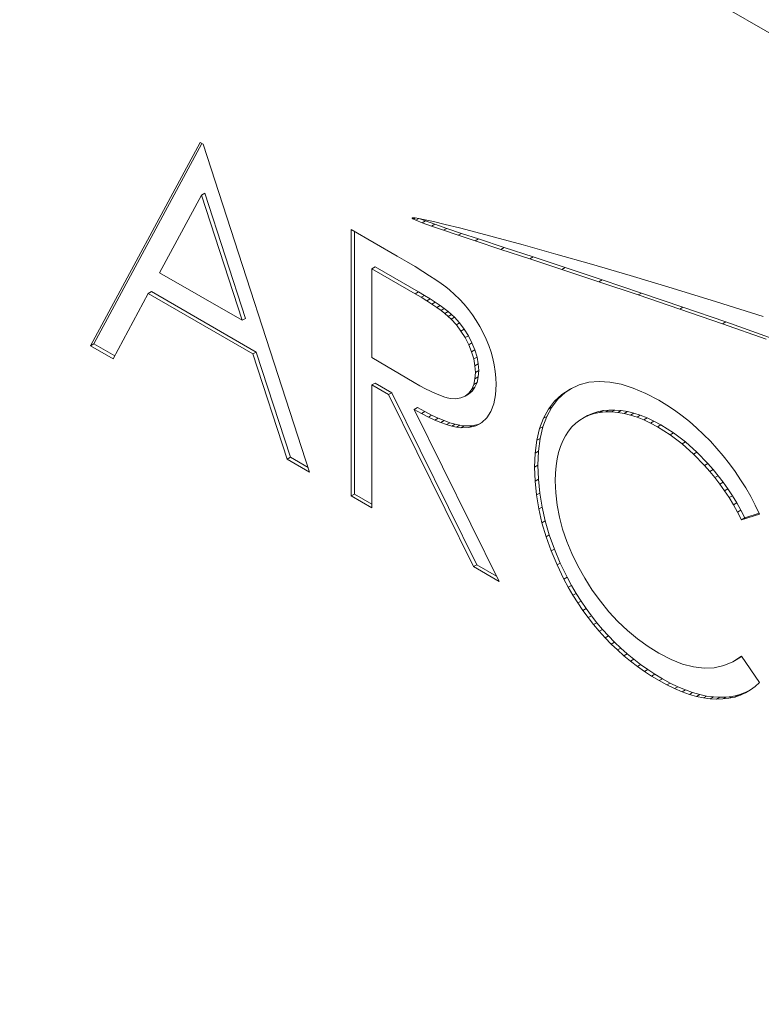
# Model space of a CAD drawing. Header units: inches. Extents: x 0.2 to 16.3, y 0.2 to 11.5.
# Tile 4 of 22: x 0.935 to 1.143, y 2.082 to 2.359. Entities that reach past the tile are written whole.
import ezdxf

# ---------------------------------------------------------------- set-up
doc = ezdxf.new("R2010")
doc.units = ezdxf.units.IN
doc.header["$MEASUREMENT"] = 0

msp = doc.modelspace()

# ---------------------------------------------------------------- linework, layer by layer
at = {"color": 7, "linetype": 'Continuous', "lineweight": 15}
for p, q in [((0.93466, 2.47684), (2.72222, 1.4449)), ((0.98542, 2.32428), (0.9546, 2.26706)), ((0.98591, 2.324), (0.95553, 2.2676)), ((0.98625, 2.3238), (0.98542, 2.32428)), ((1.01623, 2.23149), (0.98625, 2.3238)), ((0.98577, 2.30946), (0.97401, 2.2876)), ((0.9867, 2.31), (0.98577, 2.30946)), ((0.99722, 2.2742), (0.98577, 2.30946)), ((0.99815, 2.27473), (0.9867, 2.31)), ((1.04518, 2.30305), (1.04504, 2.30297)), ((1.04506, 2.30301), (1.04504, 2.30297)), ((1.04504, 2.30297), (1.04507, 2.30292)), ((1.04513, 2.30304), (1.04506, 2.30301)), ((1.04532, 2.30306), (1.04507, 2.30292)), ((1.04507, 2.30292), (1.04523, 2.30279)), ((1.0453, 2.30306), (1.04513, 2.30304)), ((1.04566, 2.30304), (1.04523, 2.30279)), ((1.04593, 2.30302), (1.0453, 2.30306)), ((1.04605, 2.303), (1.04546, 2.30266)), ((1.04693, 2.30286), (1.04593, 2.30302)), ((1.04523, 2.30279), (1.04546, 2.30266)), ((1.04546, 2.30266), (1.04611, 2.30236)), ((1.04697, 2.30286), (1.04611, 2.30236)), ((1.04611, 2.30236), (1.04789, 2.30165)), ((1.04872, 2.30252), (1.04693, 2.30286)), ((1.04728, 2.3028), (1.04882, 2.30218)), ((1.04882, 2.30218), (1.04789, 2.30165)), ((1.04789, 2.30165), (1.05051, 2.3007)), ((1.05107, 2.302), (1.04872, 2.30252)), ((1.04882, 2.30218), (1.05143, 2.30124)), ((1.05143, 2.30124), (1.05051, 2.3007)), ((1.05051, 2.3007), (1.0539, 2.29953)), ((1.0544, 2.30121), (1.05107, 2.302)), ((1.05143, 2.30124), (1.05482, 2.30007)), ((1.05838, 2.30022), (1.0544, 2.30121)), ((1.063, 2.29903), (1.05838, 2.30022)), ((1.04089, 2.29226), (1.02789, 2.29977)), ((1.02789, 2.29977), (1.02789, 2.22476)), ((1.02882, 2.29923), (1.02882, 2.22529)), ((1.05482, 2.30007), (1.0539, 2.29953)), ((1.0539, 2.29953), (1.05801, 2.29814)), ((1.05482, 2.30007), (1.05894, 2.29868)), ((1.05894, 2.29868), (1.05801, 2.29814)), ((1.05801, 2.29814), (1.0628, 2.29655)), ((1.05894, 2.29868), (1.06373, 2.29709)), ((1.06821, 2.29764), (1.063, 2.29903)), ((1.07635, 2.29542), (1.06821, 2.29764)), ((1.06373, 2.29709), (1.0628, 2.29655)), ((1.0628, 2.29655), (1.07, 2.29417)), ((1.06373, 2.29709), (1.07093, 2.29471)), ((1.07093, 2.29471), (1.07, 2.29417)), ((1.07093, 2.29471), (1.07909, 2.29203)), ((1.08548, 2.29285), (1.07635, 2.29542)), ((1.04349, 2.29074), (1.04089, 2.29226)), ((1.07, 2.29417), (1.07816, 2.29149)), ((1.07909, 2.29203), (1.07816, 2.29149)), ((1.07909, 2.29203), (1.08808, 2.28906)), ((1.09552, 2.28997), (1.08548, 2.29285)), ((1.03465, 2.28924), (1.03372, 2.28871)), ((1.04683, 2.28221), (1.03465, 2.28924)), ((1.04589, 2.28932), (1.04349, 2.29074)), ((1.04805, 2.28798), (1.04589, 2.28932)), ((1.07816, 2.29149), (1.08715, 2.28853)), ((1.08808, 2.28906), (1.08715, 2.28853)), ((1.08808, 2.28906), (1.0985, 2.2856)), ((1.10639, 2.28677), (1.09552, 2.28997)), ((0.97401, 2.2876), (0.99722, 2.2742)), ((1.03372, 2.28871), (1.03372, 2.2637)), ((1.0459, 2.28168), (1.03372, 2.28871)), ((1.05, 2.28675), (1.04805, 2.28798)), ((1.05173, 2.2856), (1.05, 2.28675)), ((1.08715, 2.28853), (1.09757, 2.28507)), ((1.11821, 2.28322), (1.10639, 2.28677)), ((1.05324, 2.28456), (1.05173, 2.2856)), ((1.05454, 2.2836), (1.05324, 2.28456)), ((1.05561, 2.28274), (1.05454, 2.2836)), ((1.0985, 2.2856), (1.09757, 2.28507)), ((1.09757, 2.28507), (1.10869, 2.28134)), ((1.0985, 2.2856), (1.10961, 2.28187)), ((0.96097, 2.26339), (0.97084, 2.28173)), ((0.97177, 2.28227), (0.97084, 2.28173)), ((0.97084, 2.28173), (1.00029, 2.26473)), ((0.97177, 2.28227), (1.00122, 2.26527)), ((1.04683, 2.28221), (1.0459, 2.28168)), ((1.0476, 2.28068), (1.0459, 2.28168)), ((1.04853, 2.28121), (1.04683, 2.28221)), ((1.04853, 2.28121), (1.0476, 2.28068)), ((1.05012, 2.28024), (1.04853, 2.28121)), ((1.05702, 2.28149), (1.05561, 2.28274)), ((1.05838, 2.28015), (1.05702, 2.28149)), ((1.10961, 2.28187), (1.10869, 2.28134)), ((1.10869, 2.28134), (1.12034, 2.27738)), ((1.10961, 2.28187), (1.12127, 2.27791)), ((1.13071, 2.27938), (1.11821, 2.28322)), ((1.04919, 2.2797), (1.0476, 2.28068)), ((1.05012, 2.28024), (1.04919, 2.2797)), ((1.05065, 2.27875), (1.04919, 2.2797)), ((1.05158, 2.27929), (1.05012, 2.28024)), ((1.05158, 2.27929), (1.05065, 2.27875)), ((1.05199, 2.27783), (1.05065, 2.27875)), ((1.05292, 2.27837), (1.05158, 2.27929)), ((1.05292, 2.27837), (1.05199, 2.27783)), ((1.05411, 2.27749), (1.05292, 2.27837)), ((1.05967, 2.27875), (1.05838, 2.28015)), ((1.06088, 2.27728), (1.05967, 2.27875)), ((1.1438, 2.27528), (1.13071, 2.27938)), ((1.05319, 2.27696), (1.05199, 2.27783)), ((1.05411, 2.27749), (1.05319, 2.27696)), ((1.05427, 2.27611), (1.05319, 2.27696)), ((1.05519, 2.27665), (1.05411, 2.27749)), ((1.05519, 2.27665), (1.05427, 2.27611)), ((1.05522, 2.27529), (1.05427, 2.27611)), ((1.05614, 2.27583), (1.05519, 2.27665)), ((1.05614, 2.27583), (1.05522, 2.27529)), ((1.05605, 2.27451), (1.05522, 2.27529)), ((1.05698, 2.27505), (1.05614, 2.27583)), ((1.06202, 2.27573), (1.06088, 2.27728)), ((1.0631, 2.27412), (1.06202, 2.27573)), ((1.12127, 2.27791), (1.12034, 2.27738)), ((1.12034, 2.27738), (1.13239, 2.27321)), ((1.12127, 2.27791), (1.13332, 2.27375)), ((0.99815, 2.27473), (0.99722, 2.2742)), ((1.05698, 2.27505), (1.05605, 2.27451)), ((1.05751, 2.27292), (1.05605, 2.27451)), ((1.05843, 2.27345), (1.05698, 2.27505)), ((1.05843, 2.27345), (1.05751, 2.27292)), ((1.05881, 2.27119), (1.05751, 2.27292)), ((1.05973, 2.27172), (1.05843, 2.27345)), ((1.06412, 2.27244), (1.0631, 2.27412)), ((1.06505, 2.27068), (1.06412, 2.27244)), ((1.13332, 2.27375), (1.13239, 2.27321)), ((1.13239, 2.27321), (1.1447, 2.26887)), ((1.13332, 2.27375), (1.14563, 2.26941)), ((1.05973, 2.27172), (1.05881, 2.27119)), ((1.05996, 2.26933), (1.05881, 2.27119)), ((1.06089, 2.26987), (1.05973, 2.27172)), ((1.06089, 2.26987), (1.05996, 2.26933)), ((1.06191, 2.26787), (1.06089, 2.26987)), ((1.06591, 2.26889), (1.06505, 2.27068)), ((0.95553, 2.2676), (0.9546, 2.26706)), ((0.9546, 2.26706), (0.96097, 2.26339)), ((0.95553, 2.2676), (0.96141, 2.26421)), ((1.06098, 2.26734), (1.05996, 2.26933)), ((1.06191, 2.26787), (1.06098, 2.26734)), ((1.0618, 2.26531), (1.06098, 2.26734)), ((1.06273, 2.26585), (1.06191, 2.26787)), ((1.06665, 2.26708), (1.06591, 2.26889)), ((1.06728, 2.26528), (1.06665, 2.26708)), ((1.00122, 2.26527), (1.00029, 2.26473)), ((1.00029, 2.26473), (1.00989, 2.23514)), ((1.00122, 2.26527), (1.01082, 2.23568)), ((1.06273, 2.26585), (1.0618, 2.26531)), ((1.0624, 2.26333), (1.0618, 2.26531)), ((1.06333, 2.26387), (1.06273, 2.26585)), ((1.06778, 2.26347), (1.06728, 2.26528)), ((1.03372, 2.2637), (1.04561, 2.25673)), ((1.06333, 2.26387), (1.0624, 2.26333)), ((1.06275, 2.2614), (1.0624, 2.26333)), ((1.06368, 2.26194), (1.06275, 2.2614)), ((1.06287, 2.25953), (1.06275, 2.2614)), ((1.06368, 2.26194), (1.06333, 2.26387)), ((1.06379, 2.26007), (1.06368, 2.26194)), ((1.06819, 2.26164), (1.06778, 2.26347)), ((1.06847, 2.25982), (1.06819, 2.26164)), ((1.06275, 2.25775), (1.06287, 2.25953)), ((1.06379, 2.26007), (1.06287, 2.25953)), ((1.06368, 2.25828), (1.06379, 2.26007)), ((1.06864, 2.25798), (1.06847, 2.25982)), ((1.03465, 2.25655), (1.03372, 2.25601)), ((1.03372, 2.22139), (1.03372, 2.25601)), ((1.03372, 2.25601), (1.03846, 2.25328)), ((1.03465, 2.25655), (1.03938, 2.25381)), ((1.04561, 2.25673), (1.04728, 2.25579)), ((1.04728, 2.25579), (1.04884, 2.25496)), ((1.06183, 2.25484), (1.0624, 2.25618)), ((1.0624, 2.25618), (1.06275, 2.25775)), ((1.06333, 2.25671), (1.0624, 2.25618)), ((1.06368, 2.25828), (1.06275, 2.25775)), ((1.06275, 2.25538), (1.06333, 2.25671)), ((1.06333, 2.25671), (1.06368, 2.25828)), ((1.06854, 2.25325), (1.0687, 2.25615)), ((1.0687, 2.25615), (1.06864, 2.25798)), ((1.09207, 2.25603), (1.08949, 2.25487)), ((1.09479, 2.25675), (1.09207, 2.25603)), ((1.09767, 2.257), (1.09479, 2.25675)), ((1.10072, 2.25684), (1.09767, 2.257)), ((1.10392, 2.25622), (1.10072, 2.25684)), ((1.10728, 2.25515), (1.10392, 2.25622)), ((1.03938, 2.25381), (1.03846, 2.25328)), ((1.03846, 2.25328), (1.06232, 2.20488)), ((1.03938, 2.25381), (1.06325, 2.20542)), ((1.04884, 2.25496), (1.05028, 2.25423)), ((1.05028, 2.25423), (1.05162, 2.25361)), ((1.05162, 2.25361), (1.05285, 2.2531)), ((1.05285, 2.2531), (1.05395, 2.2527)), ((1.05999, 2.25288), (1.06101, 2.25372)), ((1.06092, 2.25342), (1.05999, 2.25288)), ((1.06092, 2.25342), (1.06193, 2.25426)), ((1.06101, 2.25372), (1.06183, 2.25484)), ((1.06193, 2.25426), (1.06101, 2.25372)), ((1.06275, 2.25538), (1.06183, 2.25484)), ((1.06193, 2.25426), (1.06275, 2.25538)), ((1.06806, 2.25073), (1.06854, 2.25325)), ((1.08715, 2.25333), (1.08513, 2.25144)), ((1.08808, 2.25386), (1.08606, 2.25198)), ((1.08949, 2.25487), (1.08715, 2.25333)), ((1.08808, 2.25386), (1.08715, 2.25333)), ((1.08986, 2.25504), (1.08808, 2.25386)), ((1.1108, 2.25364), (1.10728, 2.25515)), ((1.11447, 2.25171), (1.1108, 2.25364)), ((1.05395, 2.2527), (1.05495, 2.25241)), ((1.05495, 2.25241), (1.05584, 2.25223)), ((1.05584, 2.25223), (1.0574, 2.25214)), ((1.0574, 2.25214), (1.05879, 2.25234)), ((1.05879, 2.25234), (1.05999, 2.25288)), ((1.06725, 2.24858), (1.06806, 2.25073)), ((1.08513, 2.25144), (1.08341, 2.2492)), ((1.08606, 2.25198), (1.08434, 2.24974)), ((1.08606, 2.25198), (1.08513, 2.25144)), ((1.11671, 2.25035), (1.11447, 2.25171)), ((1.1189, 2.2489), (1.11671, 2.25035)), ((1.04659, 2.24965), (1.04566, 2.24911)), ((1.06953, 2.20072), (1.04566, 2.24911)), ((1.04566, 2.24911), (1.04771, 2.24798)), ((1.04659, 2.24965), (1.04863, 2.24852)), ((1.04863, 2.24852), (1.04771, 2.24798)), ((1.04771, 2.24798), (1.04963, 2.24699)), ((1.04863, 2.24852), (1.05056, 2.24752)), ((1.05056, 2.24752), (1.04963, 2.24699)), ((1.05056, 2.24752), (1.05237, 2.24668)), ((1.06613, 2.2468), (1.06725, 2.24858)), ((1.08341, 2.2492), (1.08202, 2.24662)), ((1.08434, 2.24974), (1.08295, 2.24716)), ((1.08434, 2.24974), (1.08341, 2.2492)), ((1.09351, 2.24687), (1.09486, 2.24747)), ((1.09444, 2.24741), (1.09579, 2.24801)), ((1.09579, 2.24801), (1.09486, 2.24747)), ((1.09486, 2.24747), (1.09631, 2.24793)), ((1.09579, 2.24801), (1.09724, 2.24847)), ((1.09724, 2.24847), (1.09631, 2.24793)), ((1.09631, 2.24793), (1.09784, 2.24825)), ((1.09724, 2.24847), (1.09877, 2.24878)), ((1.09877, 2.24878), (1.09784, 2.24825)), ((1.09784, 2.24825), (1.09948, 2.24841)), ((1.09877, 2.24878), (1.10041, 2.24895)), ((1.10041, 2.24895), (1.09948, 2.24841)), ((1.09948, 2.24841), (1.10119, 2.24842)), ((1.10041, 2.24895), (1.10212, 2.24896)), ((1.10212, 2.24896), (1.10119, 2.24842)), ((1.10119, 2.24842), (1.10292, 2.24829)), ((1.10212, 2.24896), (1.10385, 2.24883)), ((1.10385, 2.24883), (1.10292, 2.24829)), ((1.10292, 2.24829), (1.10469, 2.24799)), ((1.10385, 2.24883), (1.10562, 2.24853)), ((1.10562, 2.24853), (1.10469, 2.24799)), ((1.10469, 2.24799), (1.10651, 2.24754)), ((1.10562, 2.24853), (1.10744, 2.24808)), ((1.10744, 2.24808), (1.10651, 2.24754)), ((1.10651, 2.24754), (1.10834, 2.24695)), ((1.10744, 2.24808), (1.10927, 2.24749)), ((1.10927, 2.24749), (1.10834, 2.24695)), ((1.10927, 2.24749), (1.11116, 2.24673)), ((1.12102, 2.24734), (1.1189, 2.2489)), ((1.04963, 2.24699), (1.05144, 2.24614)), ((1.05237, 2.24668), (1.05144, 2.24614)), ((1.05144, 2.24614), (1.05315, 2.24543)), ((1.05237, 2.24668), (1.05407, 2.24596)), ((1.05407, 2.24596), (1.05315, 2.24543)), ((1.05315, 2.24543), (1.05473, 2.24486)), ((1.05407, 2.24596), (1.05566, 2.24539)), ((1.05566, 2.24539), (1.05473, 2.24486)), ((1.05473, 2.24486), (1.0562, 2.24441)), ((1.05566, 2.24539), (1.05713, 2.24495)), ((1.05713, 2.24495), (1.0562, 2.24441)), ((1.05713, 2.24495), (1.05849, 2.24466)), ((1.06197, 2.24454), (1.06395, 2.24502)), ((1.06302, 2.24449), (1.06471, 2.24542)), ((1.06395, 2.24502), (1.06302, 2.24449)), ((1.06395, 2.24502), (1.06477, 2.24548)), ((1.06471, 2.24542), (1.06613, 2.2468)), ((1.08202, 2.24662), (1.08093, 2.24371)), ((1.08295, 2.24716), (1.08186, 2.24424)), ((1.08295, 2.24716), (1.08202, 2.24662)), ((1.09002, 2.24418), (1.09109, 2.24523)), ((1.09109, 2.24523), (1.09225, 2.24613)), ((1.09225, 2.24613), (1.09351, 2.24687)), ((1.09444, 2.24741), (1.09351, 2.24687)), ((1.10834, 2.24695), (1.11023, 2.24619)), ((1.11116, 2.24673), (1.11023, 2.24619)), ((1.11023, 2.24619), (1.11216, 2.24529)), ((1.11116, 2.24673), (1.11308, 2.24582)), ((1.11308, 2.24582), (1.11216, 2.24529)), ((1.11216, 2.24529), (1.11411, 2.24422)), ((1.11308, 2.24582), (1.11504, 2.24476)), ((1.11504, 2.24476), (1.11411, 2.24422)), ((1.11504, 2.24476), (1.11858, 2.24252)), ((1.12309, 2.2457), (1.12102, 2.24734)), ((1.1251, 2.24396), (1.12309, 2.2457)), ((1.0562, 2.24441), (1.05756, 2.24413)), ((1.05849, 2.24466), (1.05756, 2.24413)), ((1.05756, 2.24413), (1.05881, 2.24396)), ((1.05849, 2.24466), (1.05973, 2.2445)), ((1.05973, 2.2445), (1.05881, 2.24396)), ((1.05881, 2.24396), (1.06104, 2.24401)), ((1.05973, 2.2445), (1.06197, 2.24454)), ((1.06197, 2.24454), (1.06104, 2.24401)), ((1.06104, 2.24401), (1.06302, 2.24449)), ((1.08093, 2.24371), (1.08015, 2.24045)), ((1.08186, 2.24424), (1.08093, 2.24371)), ((1.08186, 2.24424), (1.08107, 2.24098)), ((1.08818, 2.24169), (1.08905, 2.243)), ((1.08905, 2.243), (1.09002, 2.24418)), ((1.11411, 2.24422), (1.11765, 2.24198)), ((1.11858, 2.24252), (1.11765, 2.24198)), ((1.11765, 2.24198), (1.12103, 2.23943)), ((1.11858, 2.24252), (1.12196, 2.23997)), ((1.12707, 2.24211), (1.1251, 2.24396)), ((1.12898, 2.24016), (1.12707, 2.24211)), ((1.08015, 2.24045), (1.07968, 2.23684)), ((1.08107, 2.24098), (1.08015, 2.24045)), ((1.08107, 2.24098), (1.08061, 2.23738)), ((1.0868, 2.23868), (1.08743, 2.24024)), ((1.08743, 2.24024), (1.08818, 2.24169)), ((1.12196, 2.23997), (1.12103, 2.23943)), ((1.12103, 2.23943), (1.12427, 2.23657)), ((1.12196, 2.23997), (1.1252, 2.2371)), ((1.13083, 2.23813), (1.12898, 2.24016)), ((1.07968, 2.23684), (1.07952, 2.23289)), ((1.08061, 2.23738), (1.07968, 2.23684)), ((1.08061, 2.23738), (1.08045, 2.23343)), ((1.08587, 2.23517), (1.08628, 2.23698)), ((1.08628, 2.23698), (1.0868, 2.23868)), ((1.1252, 2.2371), (1.12427, 2.23657)), ((1.12427, 2.23657), (1.12737, 2.23338)), ((1.1252, 2.2371), (1.1283, 2.23392)), ((1.13261, 2.23602), (1.13083, 2.23813)), ((1.01082, 2.23568), (1.00989, 2.23514)), ((1.00989, 2.23514), (1.01623, 2.23149)), ((1.01082, 2.23568), (1.0158, 2.2328)), ((1.08559, 2.23325), (1.08587, 2.23517)), ((1.1283, 2.23392), (1.12737, 2.23338)), ((1.1283, 2.23392), (1.12978, 2.23222)), ((1.13432, 2.23385), (1.13261, 2.23602)), ((1.13594, 2.23162), (1.13432, 2.23385)), ((1.08045, 2.23343), (1.07952, 2.23289)), ((1.07952, 2.23289), (1.07965, 2.22897)), ((1.08045, 2.23343), (1.08058, 2.2295)), ((1.08535, 2.22901), (1.0854, 2.23119)), ((1.0854, 2.23119), (1.08559, 2.23325)), ((1.12737, 2.23338), (1.12885, 2.23168)), ((1.12978, 2.23222), (1.12885, 2.23168)), ((1.12885, 2.23168), (1.13028, 2.22993)), ((1.12978, 2.23222), (1.13121, 2.23046)), ((1.13748, 2.22935), (1.13594, 2.23162)), ((1.08058, 2.2295), (1.07965, 2.22897)), ((1.07965, 2.22897), (1.08004, 2.22505)), ((1.08058, 2.2295), (1.08097, 2.22558)), ((1.08548, 2.22562), (1.08535, 2.22901)), ((1.13121, 2.23046), (1.13028, 2.22993)), ((1.13028, 2.22993), (1.13165, 2.22812)), ((1.13121, 2.23046), (1.13258, 2.22865)), ((1.13258, 2.22865), (1.13165, 2.22812)), ((1.13165, 2.22812), (1.13298, 2.22624)), ((1.13258, 2.22865), (1.1339, 2.22677)), ((1.13894, 2.22701), (1.13748, 2.22935)), ((1.08097, 2.22558), (1.08004, 2.22505)), ((1.08097, 2.22558), (1.08161, 2.22165)), ((1.08587, 2.22222), (1.08548, 2.22562)), ((1.1339, 2.22677), (1.13298, 2.22624)), ((1.13298, 2.22624), (1.13424, 2.22429)), ((1.1339, 2.22677), (1.13517, 2.22483)), ((1.14032, 2.22462), (1.13894, 2.22701)), ((1.02882, 2.22529), (1.02789, 2.22476)), ((1.02789, 2.22476), (1.03372, 2.22139)), ((1.02882, 2.22529), (1.03372, 2.22246)), ((1.08004, 2.22505), (1.08068, 2.22112)), ((1.13517, 2.22483), (1.13424, 2.22429)), ((1.13424, 2.22429), (1.13545, 2.22229)), ((1.13517, 2.22483), (1.13638, 2.22282)), ((1.13638, 2.22282), (1.13545, 2.22229)), ((1.13638, 2.22282), (1.13753, 2.22076)), ((1.1416, 2.22216), (1.14032, 2.22462)), ((1.08161, 2.22165), (1.08068, 2.22112)), ((1.08068, 2.22112), (1.08158, 2.21719)), ((1.08161, 2.22165), (1.08251, 2.21772)), ((1.08651, 2.21882), (1.08587, 2.22222)), ((1.13545, 2.22229), (1.13661, 2.22022)), ((1.13753, 2.22076), (1.13661, 2.22022)), ((1.13661, 2.22022), (1.13771, 2.21809)), ((1.13753, 2.22076), (1.13864, 2.21863)), ((1.13864, 2.21863), (1.14271, 2.21988)), ((1.14281, 2.21966), (1.1416, 2.22216)), ((1.08251, 2.21772), (1.08158, 2.21719)), ((1.08158, 2.21719), (1.08274, 2.21324)), ((1.08251, 2.21772), (1.08366, 2.21378)), ((1.08742, 2.21541), (1.08651, 2.21882)), ((1.13771, 2.21809), (1.14281, 2.21966)), ((1.13864, 2.21863), (1.13771, 2.21809)), ((1.08858, 2.21197), (1.08742, 2.21541)), ((1.08366, 2.21378), (1.08274, 2.21324)), ((1.08274, 2.21324), (1.08415, 2.2093)), ((1.08366, 2.21378), (1.08508, 2.20983)), ((1.09001, 2.20853), (1.08858, 2.21197)), ((1.08508, 2.20983), (1.08415, 2.2093)), ((1.08415, 2.2093), (1.08583, 2.20534)), ((1.08508, 2.20983), (1.08676, 2.20588)), ((1.09169, 2.20509), (1.09001, 2.20853)), ((1.06325, 2.20542), (1.06232, 2.20488)), ((1.06232, 2.20488), (1.06953, 2.20072)), ((1.06325, 2.20542), (1.06879, 2.20222)), ((1.08676, 2.20588), (1.08583, 2.20534)), ((1.08583, 2.20534), (1.08776, 2.20139)), ((1.08676, 2.20588), (1.08869, 2.20192)), ((1.09363, 2.20164), (1.09169, 2.20509)), ((1.08869, 2.20192), (1.08776, 2.20139)), ((1.08776, 2.20139), (1.08901, 2.19907)), ((1.08869, 2.20192), (1.08994, 2.19961)), ((1.09576, 2.19829), (1.09363, 2.20164)), ((1.08994, 2.19961), (1.08901, 2.19907)), ((1.08901, 2.19907), (1.09032, 2.19683)), ((1.08994, 2.19961), (1.09125, 2.19736)), ((1.09804, 2.19512), (1.09576, 2.19829)), ((1.09125, 2.19736), (1.09032, 2.19683)), ((1.09032, 2.19683), (1.09169, 2.19466)), ((1.09125, 2.19736), (1.09262, 2.19519)), ((1.09262, 2.19519), (1.09169, 2.19466)), ((1.09262, 2.19519), (1.09403, 2.1931)), ((1.10045, 2.19219), (1.09804, 2.19512)), ((1.09169, 2.19466), (1.09311, 2.19256)), ((1.09403, 2.1931), (1.09311, 2.19256)), ((1.09311, 2.19256), (1.09459, 2.19053)), ((1.09403, 2.1931), (1.09552, 2.19107)), ((1.10298, 2.18944), (1.10045, 2.19219)), ((1.09552, 2.19107), (1.09459, 2.19053)), ((1.09459, 2.19053), (1.09613, 2.18856)), ((1.09552, 2.19107), (1.09705, 2.1891)), ((1.10566, 2.1869), (1.10298, 2.18944)), ((1.09705, 2.1891), (1.09613, 2.18856)), ((1.09613, 2.18856), (1.09771, 2.18667)), ((1.09705, 2.1891), (1.09864, 2.18721)), ((1.09864, 2.18721), (1.09771, 2.18667)), ((1.09771, 2.18667), (1.09937, 2.18485)), ((1.09864, 2.18721), (1.10029, 2.18538)), ((1.10847, 2.18458), (1.10566, 2.1869)), ((1.10029, 2.18538), (1.09937, 2.18485)), ((1.09937, 2.18485), (1.10107, 2.1831)), ((1.10029, 2.18538), (1.102, 2.18363)), ((1.11143, 2.18243), (1.10847, 2.18458)), ((1.102, 2.18363), (1.10107, 2.1831)), ((1.10107, 2.1831), (1.10283, 2.18142)), ((1.102, 2.18363), (1.10376, 2.18196)), ((1.10376, 2.18196), (1.10283, 2.18142)), ((1.10283, 2.18142), (1.10464, 2.1798)), ((1.10376, 2.18196), (1.10556, 2.18034)), ((1.11451, 2.18052), (1.11143, 2.18243)), ((1.10556, 2.18034), (1.10464, 2.1798)), ((1.10464, 2.1798), (1.10651, 2.17827)), ((1.10556, 2.18034), (1.10744, 2.17881)), ((1.10744, 2.17881), (1.10651, 2.17827)), ((1.10651, 2.17827), (1.10844, 2.1768)), ((1.10744, 2.17881), (1.10936, 2.17734)), ((1.11791, 2.17875), (1.11451, 2.18052)), ((1.12116, 2.17746), (1.11791, 2.17875)), ((1.13771, 2.17963), (1.13531, 2.17809)), ((1.13623, 2.17862), (1.13531, 2.17809)), ((1.13774, 2.17959), (1.13623, 2.17862)), ((1.14281, 2.17222), (1.13771, 2.17963)), ((1.10936, 2.17734), (1.10844, 2.1768)), ((1.10844, 2.1768), (1.11041, 2.1754)), ((1.10936, 2.17734), (1.11134, 2.17594)), ((1.11134, 2.17594), (1.11041, 2.1754)), ((1.11134, 2.17594), (1.11338, 2.17459)), ((1.12427, 2.17664), (1.12116, 2.17746)), ((1.12725, 2.17629), (1.12427, 2.17664)), ((1.13007, 2.17642), (1.12725, 2.17629)), ((1.13277, 2.17701), (1.13007, 2.17642)), ((1.13531, 2.17809), (1.13277, 2.17701)), ((1.11041, 2.1754), (1.11246, 2.17406)), ((1.11338, 2.17459), (1.11246, 2.17406)), ((1.11246, 2.17406), (1.11455, 2.1728)), ((1.11338, 2.17459), (1.11548, 2.17334)), ((1.11548, 2.17334), (1.11455, 2.1728)), ((1.11455, 2.1728), (1.11676, 2.17159)), ((1.11548, 2.17334), (1.11769, 2.17212)), ((1.11769, 2.17212), (1.11676, 2.17159)), ((1.11676, 2.17159), (1.11891, 2.17054)), ((1.11769, 2.17212), (1.11984, 2.17108)), ((1.11984, 2.17108), (1.11891, 2.17054)), ((1.11891, 2.17054), (1.12102, 2.16964)), ((1.11984, 2.17108), (1.12195, 2.17018)), ((1.12195, 2.17018), (1.12102, 2.16964)), ((1.12195, 2.17018), (1.12399, 2.16945)), ((1.1383, 2.16924), (1.13977, 2.16989)), ((1.13885, 2.16936), (1.14024, 2.17016)), ((1.14024, 2.17016), (1.14156, 2.17112)), ((1.14156, 2.17112), (1.14281, 2.17222)), ((1.12102, 2.16964), (1.12306, 2.16891)), ((1.12399, 2.16945), (1.12306, 2.16891)), ((1.12306, 2.16891), (1.12507, 2.16834)), ((1.12399, 2.16945), (1.12599, 2.16888)), ((1.12599, 2.16888), (1.12507, 2.16834)), ((1.12507, 2.16834), (1.127, 2.16793)), ((1.12599, 2.16888), (1.12793, 2.16846)), ((1.12793, 2.16846), (1.127, 2.16793)), ((1.127, 2.16793), (1.12889, 2.16767)), ((1.12793, 2.16846), (1.12982, 2.1682)), ((1.12982, 2.1682), (1.12889, 2.16767)), ((1.12889, 2.16767), (1.13073, 2.16757)), ((1.12982, 2.1682), (1.13165, 2.1681)), ((1.13165, 2.1681), (1.13073, 2.16757)), ((1.13073, 2.16757), (1.13249, 2.16763)), ((1.13165, 2.1681), (1.13342, 2.16816)), ((1.13342, 2.16816), (1.13249, 2.16763)), ((1.13249, 2.16763), (1.1342, 2.16783)), ((1.13342, 2.16816), (1.13513, 2.16837)), ((1.13513, 2.16837), (1.1342, 2.16783)), ((1.1342, 2.16783), (1.13583, 2.16818)), ((1.13513, 2.16837), (1.13675, 2.16872)), ((1.13675, 2.16872), (1.13583, 2.16818)), ((1.13583, 2.16818), (1.13737, 2.1687)), ((1.13675, 2.16872), (1.1383, 2.16924)), ((1.13737, 2.1687), (1.13885, 2.16936)), ((1.1383, 2.16924), (1.13737, 2.1687))]:
    msp.add_line(p, q, dxfattribs=at)

doc.saveas('drawing.dxf')
